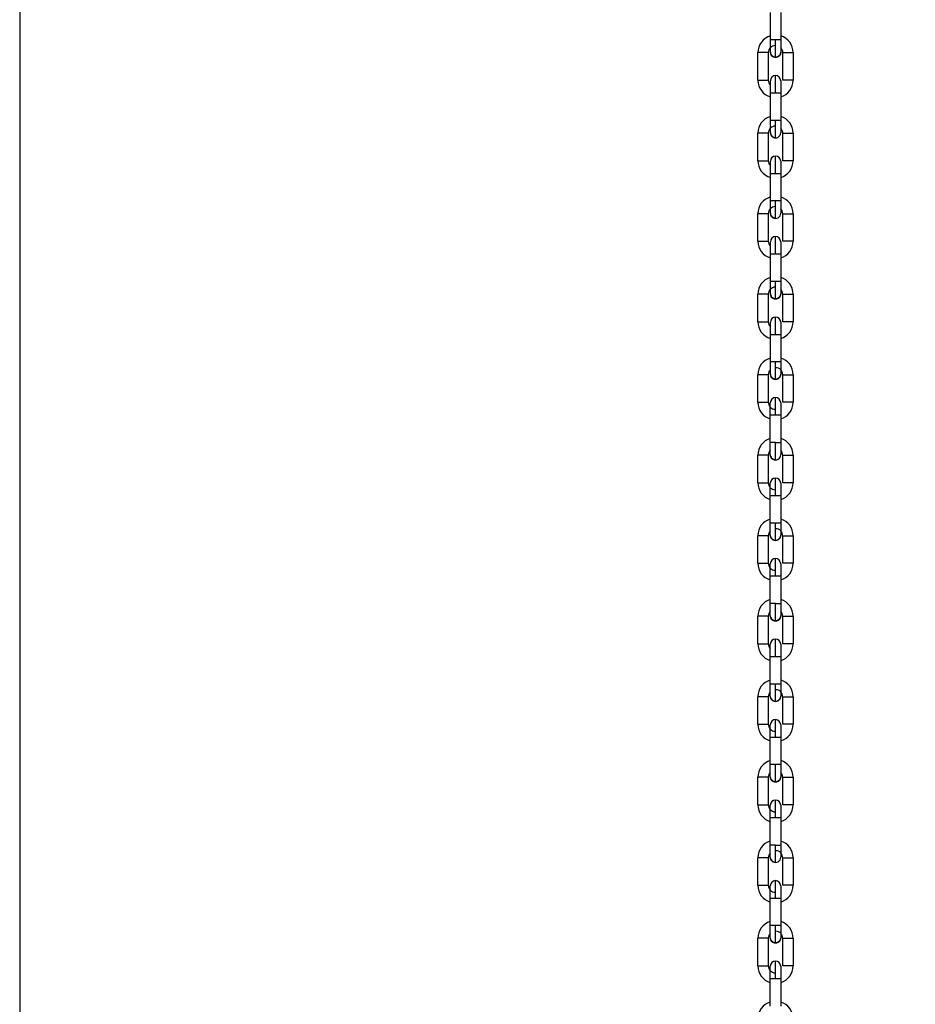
# Model space of a CAD drawing. Header units: inches. Extents: x 170 to 288, y 234 to 248.
# Tile 76 of 192: x 185.572 to 186.025, y 242.242 to 242.74. Entities that reach past the tile are written whole.
import ezdxf

# ---------------------------------------------------------------- set-up
doc = ezdxf.new("R2010")
doc.units = ezdxf.units.IN
doc.header["$LTSCALE"] = 0.25
doc.header["$MEASUREMENT"] = 0
doc.layers.add('ANNOTATIONS', color=1, linetype='Continuous')
doc.layers.add('SLIM E GUIDE MOTOR LH', color=7, linetype='Continuous')
doc.styles.add('ARIAL', font='arial.ttf', dxfattribs={"height": 0.09375})
doc.dimstyles.new('STANDARD$0', dxfattribs={"dimtxt": 0.09375, "dimasz": 0.09375, "dimexe": 0.03125, "dimexo": 0.046875, "dimgap": 0.09, "dimtad": 0, "dimtih": 1, "dimtoh": 1, "dimdec": 4, "dimzin": 0, "dimdsep": 46, "dimtxsty": 'ARIAL', "dimcen": 0.09, "dimadec": 0, "dimazin": 0, "dimtfac": 1, "dimtdec": 4, "dimtofl": 0, "dimtmove": 0, "dimatfit": 1, "dimfxl": 1, "dimtolj": 1, "dimtzin": 0, "dimarcsym": 0})

# ---------------------------------------------------------------- blocks, each defined once
blk = doc.blocks.new('*D11')
at = {"layer": 'ANNOTATIONS', "color": 0, "lineweight": -2, "transparency": 16777216}
for p, q in [((185.6191465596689, 244.1437778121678), (187.0176164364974, 244.1437778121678)), ((186.9863664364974, 244.0500278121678), (186.9863664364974, 242.3590412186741)), ((186.9863664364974, 240.2331944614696), (186.9863664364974, 241.9241810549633)), ((185.7089299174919, 240.1394444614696), (187.0176164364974, 240.1394444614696))]:
    blk.add_line(p, q, dxfattribs=at)
at = {"layer": 'ANNOTATIONS', "color": 0, "transparency": 16777216}
for points in [[(186.9707414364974, 244.0500278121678), (187.0019914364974, 244.0500278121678), (186.9863664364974, 244.1437778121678)], [(186.9707414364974, 240.2331944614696), (187.0019914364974, 240.2331944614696), (186.9863664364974, 240.1394444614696)]]:
    blk.add_solid(points, dxfattribs=at)
at = {"layer": 'defpoints', "color": 0, "transparency": 16777216}
for p in [(185.5722715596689, 244.1437778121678), (186.9863664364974, 244.1437778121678), (185.6620549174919, 240.1394444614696)]:
    blk.add_point(p, dxfattribs=at)
at = {"layer": 'ANNOTATIONS', "color": 0, "transparency": 16777216, "insert": (186.9863664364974, 242.1416111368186), "char_height": 0.09375, "attachment_point": 5, "style": 'ARIAL'}
blk.add_mtext('\\A1;OPENING \\PHEIGHT', dxfattribs=at)

msp = doc.modelspace()

# ---------------------------------------------------------------- linework, layer by layer
at = {"layer": 'SLIM E GUIDE MOTOR LH'}
for p, q in [((185.5722715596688, 243.6477778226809), (185.5722715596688, 242.2177778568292)), ((185.9515731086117, 242.7293196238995), (185.9515734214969, 242.7432304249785)), ((185.9568227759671, 242.7432302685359), (185.9568224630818, 242.7293195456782)), ((185.9552021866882, 242.7293196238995), (185.9515731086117, 242.7293196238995)), ((185.9452734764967, 242.7089889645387), (185.945273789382, 242.7228996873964)), ((185.9505231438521, 242.7228996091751), (185.9505228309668, 242.7089888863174)), ((185.9578719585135, 242.7089887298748), (185.9578721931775, 242.7228994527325)), ((185.9631215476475, 242.7228993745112), (185.9631212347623, 242.7089885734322)), ((185.9515723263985, 242.6886582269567), (185.9515725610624, 242.7025689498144)), ((185.9568219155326, 242.7025688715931), (185.9568216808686, 242.6886581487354)), ((185.955201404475, 242.6886582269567), (185.9515723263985, 242.6886582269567)), ((185.9452726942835, 242.668327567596), (185.9452729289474, 242.6822382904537)), ((185.9505222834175, 242.6822382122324), (185.9505220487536, 242.6683274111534)), ((185.957871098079, 242.6683273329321), (185.9578714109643, 242.6822380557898)), ((185.9631206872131, 242.6822379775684), (185.9631204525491, 242.6683271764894)), ((185.951571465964, 242.647996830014), (185.9515717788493, 242.6619075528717)), ((185.9515717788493, 242.6619075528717), (185.9552008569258, 242.6619075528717)), ((185.9568211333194, 242.6619074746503), (185.9568208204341, 242.6479966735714)), ((185.9541961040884, 242.647996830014), (185.951571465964, 242.647996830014)), ((185.945271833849, 242.6276661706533), (185.9452721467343, 242.641576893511)), ((185.9505215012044, 242.6415768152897), (185.9505211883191, 242.6276660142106)), ((185.9578702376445, 242.627665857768), (185.9578705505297, 242.641576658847)), ((185.9631199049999, 242.6415765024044), (185.9631195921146, 242.6276657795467)), ((185.9515706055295, 242.6073354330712), (185.9515709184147, 242.6212461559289)), ((185.9515709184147, 242.6212461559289), (185.9551999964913, 242.6212461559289)), ((185.9568202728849, 242.6212460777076), (185.9568199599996, 242.6073352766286)), ((185.9452709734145, 242.5870046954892), (185.9452712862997, 242.6009154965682)), ((185.9505206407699, 242.6009154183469), (185.9505203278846, 242.5870046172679)), ((185.9578694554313, 242.5870044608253), (185.9578696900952, 242.6009152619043)), ((185.9631190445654, 242.6009151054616), (185.9631188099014, 242.5870043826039)), ((185.9515698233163, 242.5666740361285), (185.9515700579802, 242.5805847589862)), ((185.9515700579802, 242.5805847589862), (185.9560506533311, 242.5805847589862)), ((185.9568194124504, 242.5805846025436), (185.9568191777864, 242.5666738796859)), ((185.9541944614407, 242.5666740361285), (185.9515698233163, 242.5666740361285)), ((185.9452701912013, 242.5463433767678), (185.9452704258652, 242.5602540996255)), ((185.9505197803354, 242.5602539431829), (185.9505195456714, 242.5463432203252)), ((185.9578685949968, 242.5463430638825), (185.957868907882, 242.5602537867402)), ((185.957868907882, 242.5602537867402), (185.9631182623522, 242.5602537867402)), ((185.9631182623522, 242.5602537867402), (185.9631179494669, 242.5463429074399)), ((185.9515689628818, 242.5260125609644), (185.9515692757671, 242.5399232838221)), ((185.9515692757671, 242.5399232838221), (185.9568186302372, 242.5399232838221)), ((185.9568186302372, 242.5399232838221), (185.9568183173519, 242.5260124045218)), ((185.9541936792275, 242.5260125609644), (185.9515689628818, 242.5260125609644)), ((185.9541936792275, 242.5260125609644), (185.9568183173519, 242.5260124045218)), ((185.9452693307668, 242.5056819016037), (185.945269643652, 242.5195926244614)), ((185.9505189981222, 242.5195926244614), (185.945269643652, 242.5195926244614)), ((185.9505189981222, 242.5195926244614), (185.9505186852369, 242.5056817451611)), ((185.9578678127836, 242.5056815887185), (185.9578680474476, 242.5195924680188)), ((185.9631174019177, 242.5195923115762), (185.9631170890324, 242.5056815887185)), ((185.9631170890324, 242.5056815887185), (185.9578678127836, 242.5056815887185)), ((185.9515681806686, 242.485351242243), (185.9515684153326, 242.4992619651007)), ((185.9515684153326, 242.4992619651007), (185.9551974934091, 242.4992619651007)), ((185.9568177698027, 242.4992618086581), (185.9568174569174, 242.4853510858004)), ((185.9568174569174, 242.4853510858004), (185.954192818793, 242.4853510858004)), ((185.9452685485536, 242.4650204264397), (185.9452687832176, 242.47893130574)), ((185.9505181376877, 242.4789311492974), (185.9505178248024, 242.4650204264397)), ((185.9578669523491, 242.465020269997), (185.9578672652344, 242.4789309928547)), ((185.9631165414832, 242.4789308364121), (185.9631163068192, 242.4650201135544)), ((185.9515677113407, 242.4625027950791), (185.9515677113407, 242.4647683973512)), ((185.9515673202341, 242.444689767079), (185.9515676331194, 242.4586004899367)), ((185.9515676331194, 242.4586004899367), (185.9566171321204, 242.4586004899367)), ((185.9568169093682, 242.458600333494), (185.9568166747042, 242.4446896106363)), ((185.9541919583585, 242.444689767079), (185.9515673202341, 242.444689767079)), ((185.9452676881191, 242.4243591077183), (185.9452680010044, 242.438269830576)), ((185.9505173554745, 242.4382696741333), (185.9505170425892, 242.4243589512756)), ((185.9578660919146, 242.424358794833), (185.9578664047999, 242.4382695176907)), ((185.96311575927, 242.4382695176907), (185.9631154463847, 242.424358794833)), ((185.9631154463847, 242.424358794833), (185.9578660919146, 242.424358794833)), ((185.9515664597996, 242.4040282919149), (185.9515667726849, 242.4179391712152)), ((185.9541914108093, 242.4179390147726), (185.956816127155, 242.4179390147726)), ((185.956816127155, 242.4179390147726), (185.9568158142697, 242.4040282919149)), ((185.9568158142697, 242.4040282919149), (185.9515664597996, 242.4040282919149)), ((185.9452668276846, 242.3836976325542), (185.9452671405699, 242.3976083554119)), ((185.95051649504, 242.3976083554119), (185.9505161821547, 242.3836976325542)), ((185.9578653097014, 242.3836974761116), (185.9578655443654, 242.3976081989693)), ((185.9631148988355, 242.3976080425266), (185.9631146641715, 242.3836973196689)), ((185.9452668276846, 242.3836976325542), (185.9505161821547, 242.3836976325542)), ((185.9515656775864, 242.3633669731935), (185.9515659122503, 242.3772776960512)), ((185.9515659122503, 242.3772776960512), (185.9560465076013, 242.3772776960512)), ((185.9568152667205, 242.3772775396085), (185.9568150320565, 242.3633668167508)), ((185.9541903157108, 242.3633669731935), (185.9515656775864, 242.3633669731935)), ((185.9452660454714, 242.3430363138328), (185.9452662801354, 242.3569470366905)), ((185.9505156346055, 242.3569468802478), (185.9505153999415, 242.3430361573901)), ((185.9578644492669, 242.3430360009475), (185.9578647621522, 242.3569467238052)), ((185.9578647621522, 242.3569467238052), (185.9631141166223, 242.3569467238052)), ((185.9631141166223, 242.3569467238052), (185.963113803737, 242.3430358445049)), ((185.9515648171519, 242.3227054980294), (185.9515651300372, 242.3366162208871)), ((185.9515651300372, 242.3366162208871), (185.9568144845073, 242.3366162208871)), ((185.9568144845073, 242.3366162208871), (185.956814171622, 242.3227053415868)), ((185.9541895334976, 242.3227054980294), (185.9515648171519, 242.3227054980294)), ((185.9541895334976, 242.3227054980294), (185.956814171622, 242.3227053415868)), ((185.9452651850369, 242.3023748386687), (185.9452654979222, 242.3162855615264)), ((185.9505148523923, 242.3162855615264), (185.9452654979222, 242.3162855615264)), ((185.9505148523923, 242.3162855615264), (185.950514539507, 242.3023746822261)), ((185.9578635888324, 242.3023745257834), (185.9578639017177, 242.3162854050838)), ((185.9631132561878, 242.3162852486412), (185.9631129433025, 242.3023745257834)), ((185.9631129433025, 242.3023745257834), (185.9578635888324, 242.3023745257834)), ((185.9515640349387, 242.282044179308), (185.9515642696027, 242.2959549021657)), ((185.9515642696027, 242.2959549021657), (185.9551933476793, 242.2959549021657)), ((185.9568136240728, 242.2959547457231), (185.9568133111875, 242.2820440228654)), ((185.9568133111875, 242.2820440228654), (185.9541886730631, 242.2820440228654)), ((185.9452644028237, 242.2617133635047), (185.9452646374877, 242.275624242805)), ((185.9505139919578, 242.2756240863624), (185.9505136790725, 242.2617133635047)), ((185.9578628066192, 242.261713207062), (185.9578630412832, 242.2756239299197)), ((185.9631123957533, 242.2756237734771), (185.9631121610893, 242.2617130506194)), ((185.9515631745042, 242.2413827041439), (185.9515634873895, 242.2552934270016)), ((185.9515634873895, 242.2552934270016), (185.9568127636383, 242.2552934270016)), ((185.9568127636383, 242.2552934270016), (185.9568125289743, 242.2413825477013))]:
    msp.add_line(p, q, dxfattribs=at)
at = {"layer": 'SLIM E GUIDE MOTOR LH', "flags": 128}
for points in [[(185.9515730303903, 242.7231515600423), (185.9515730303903, 242.7258929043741), (185.9515731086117, 242.7269592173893), (185.9515731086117, 242.7293196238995)], [(185.9541975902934, 242.7205268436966), (185.9541975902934, 242.7206958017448), (185.9541976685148, 242.7211961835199), (185.9541976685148, 242.7244347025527), (185.9541977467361, 242.7259547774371), (185.9541977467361, 242.7276042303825), (185.9541978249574, 242.7293196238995)], [(185.9568224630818, 242.7293195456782), (185.9560537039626, 242.7293195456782), (185.9552021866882, 242.7293196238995)], [(185.9568224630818, 242.7293195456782), (185.9568224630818, 242.726959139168), (185.9568223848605, 242.7258927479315), (185.9568223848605, 242.723151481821)], [(185.9505231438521, 242.7228996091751), (185.9503233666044, 242.7228996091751), (185.9497543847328, 242.7228996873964), (185.9478984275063, 242.7228996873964), (185.9468940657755, 242.7228997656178), (185.9454735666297, 242.7228997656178), (185.945273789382, 242.7228996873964)], [(185.9541975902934, 242.7205268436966), (185.9531932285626, 242.7207266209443), (185.9523417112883, 242.7212956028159), (185.9517728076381, 242.7221471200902), (185.9515730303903, 242.7231515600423)], [(185.9568223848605, 242.723151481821), (185.9566225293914, 242.7221470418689), (185.9560535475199, 242.7212955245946), (185.9552020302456, 242.7207266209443), (185.9541975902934, 242.7205268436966)], [(185.9578721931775, 242.7228994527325), (185.961501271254, 242.7228994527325), (185.9623527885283, 242.7228993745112), (185.9631215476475, 242.7228993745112)], [(185.9541972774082, 242.7025689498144), (185.9541972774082, 242.7042843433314), (185.9541973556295, 242.7059337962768), (185.9541973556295, 242.7087862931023), (185.9541974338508, 242.709879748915), (185.9541974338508, 242.7113614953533)], [(185.9452734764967, 242.7089889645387), (185.9489025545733, 242.7089889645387), (185.9497540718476, 242.7089888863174), (185.9505228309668, 242.7089888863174)], [(185.9515725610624, 242.7025689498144), (185.9515726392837, 242.7037723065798), (185.9515726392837, 242.7069303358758), (185.9515727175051, 242.707697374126)], [(185.9515727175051, 242.7076972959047), (185.9515727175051, 242.7087368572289)], [(185.9568219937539, 242.7049291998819), (185.9568219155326, 242.7037721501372), (185.9568219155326, 242.7025688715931)], [(185.9568220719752, 242.7087367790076), (185.9568220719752, 242.708267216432), (185.9568219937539, 242.7076972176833), (185.9568219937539, 242.7049290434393)], [(185.9631212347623, 242.7089885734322), (185.9629214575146, 242.7089886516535), (185.9615010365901, 242.7089886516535), (185.9604965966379, 242.7089887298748), (185.9578719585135, 242.7089887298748)], [(185.9515725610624, 242.7025689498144), (185.9517723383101, 242.7025690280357), (185.953192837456, 242.7025690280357), (185.9541972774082, 242.7025689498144)], [(185.9541972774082, 242.7025689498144), (185.9560531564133, 242.7025689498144), (185.9566221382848, 242.7025688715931), (185.9568219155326, 242.7025688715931)], [(185.9515721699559, 242.6824901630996), (185.9515721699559, 242.6835297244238), (185.9515722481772, 242.6842967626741), (185.9515722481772, 242.6874549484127), (185.9515723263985, 242.6886582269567)], [(185.9541968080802, 242.6798654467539), (185.9541968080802, 242.6824408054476), (185.9541968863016, 242.6837732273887), (185.9541968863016, 242.6852933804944), (185.9541969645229, 242.6869428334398), (185.9541969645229, 242.6886582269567)], [(185.9568216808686, 242.6886581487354), (185.9560529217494, 242.6886581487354), (185.955201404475, 242.6886582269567)], [(185.9568216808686, 242.6886581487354), (185.9568216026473, 242.68745479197), (185.9568216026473, 242.6852313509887), (185.956821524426, 242.6842966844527), (185.956821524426, 242.6824900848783)], [(185.9505222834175, 242.6822382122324), (185.9497535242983, 242.6822382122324), (185.9489020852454, 242.6822382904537), (185.9452729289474, 242.6822382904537)], [(185.9541968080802, 242.6798654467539), (185.9531923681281, 242.6800652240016), (185.9523408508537, 242.6806342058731), (185.9517719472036, 242.6814857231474), (185.9515721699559, 242.6824901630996)], [(185.9578714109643, 242.6822380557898), (185.9615004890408, 242.6822380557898), (185.9623520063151, 242.6822379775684), (185.9631206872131, 242.6822379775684)], [(185.9541964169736, 242.6619075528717), (185.954196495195, 242.6636229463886), (185.954196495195, 242.6667924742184), (185.9541965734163, 242.6681248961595), (185.9541965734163, 242.6707000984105)], [(185.9452726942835, 242.668327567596), (185.9478973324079, 242.668327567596), (185.9489017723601, 242.6683274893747), (185.9503221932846, 242.6683274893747), (185.9505220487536, 242.6683274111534)], [(185.9515717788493, 242.6619075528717), (185.9515717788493, 242.6642679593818), (185.9515718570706, 242.665334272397), (185.9515718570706, 242.6680754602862)], [(185.9568212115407, 242.6680753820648), (185.9568212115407, 242.6662687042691), (185.9568211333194, 242.6653340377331), (185.9568211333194, 242.6619072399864)], [(185.9631204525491, 242.6683271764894), (185.9629206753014, 242.6683271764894), (185.9623516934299, 242.6683272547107), (185.9604957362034, 242.6683272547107), (185.9594913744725, 242.6683273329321), (185.957871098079, 242.6683273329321)], [(185.9552008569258, 242.6619075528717), (185.9560523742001, 242.6619074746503), (185.9568211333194, 242.6619074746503)], [(185.9515713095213, 242.6418287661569), (185.9515713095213, 242.6419472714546), (185.9515713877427, 242.6422982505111), (185.9515713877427, 242.6456364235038), (185.951571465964, 242.6467934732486), (185.951571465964, 242.647996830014)], [(185.9541959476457, 242.6392040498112), (185.9541959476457, 242.6398733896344), (185.954196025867, 242.6406859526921), (185.954196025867, 242.6431118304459), (185.9541961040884, 242.6446319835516), (185.9541961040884, 242.647996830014)], [(185.9568208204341, 242.6479966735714), (185.9566210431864, 242.6479967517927), (185.9552005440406, 242.6479967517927), (185.9541961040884, 242.647996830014)], [(185.9568208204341, 242.6479966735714), (185.9568208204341, 242.6467933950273), (185.9568207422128, 242.6456363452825), (185.9568207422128, 242.6428681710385), (185.9568206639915, 242.6422981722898), (185.9568206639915, 242.6418286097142)], [(185.9505215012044, 242.6415768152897), (185.9497527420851, 242.6415768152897), (185.9489012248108, 242.641576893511), (185.9452721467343, 242.641576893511)], [(185.9541959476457, 242.6392040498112), (185.9531915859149, 242.6394038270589), (185.9523400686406, 242.6399728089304), (185.9517710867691, 242.6408243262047), (185.9515713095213, 242.6418287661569)], [(185.9578705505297, 242.641576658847), (185.9604951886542, 242.641576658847), (185.9614996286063, 242.6415765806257), (185.9629201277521, 242.6415765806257), (185.9631199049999, 242.6415765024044)], [(185.945271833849, 242.6276661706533), (185.9468921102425, 242.6276661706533), (185.9478965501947, 242.627666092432), (185.9503214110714, 242.627666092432), (185.9505211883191, 242.6276660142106)], [(185.9515709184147, 242.6212461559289), (185.9515709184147, 242.622449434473), (185.9515709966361, 242.6236064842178), (185.9515709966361, 242.6263745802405)], [(185.9515709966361, 242.6263745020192), (185.9515710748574, 242.6269445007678), (185.9515710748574, 242.6274140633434)], [(185.9541955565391, 242.6212461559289), (185.9541956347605, 242.6229614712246), (185.9541956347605, 242.62461092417), (185.9541957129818, 242.6261310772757), (185.9541957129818, 242.6285568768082), (185.9541957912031, 242.6293694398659), (185.9541957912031, 242.6300387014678)], [(185.9568204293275, 242.6274139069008), (185.9568204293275, 242.6272954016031), (185.9568203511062, 242.6269444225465)], [(185.9568203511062, 242.6269444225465), (185.9568203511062, 242.6236062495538)], [(185.9631195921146, 242.6276657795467), (185.9629198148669, 242.6276657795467), (185.9623508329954, 242.627665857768), (185.959490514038, 242.627665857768), (185.9586389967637, 242.6276659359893), (185.9580700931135, 242.627665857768), (185.9578702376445, 242.627665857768)], [(185.9551999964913, 242.6212461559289), (185.9560515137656, 242.6212460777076), (185.9568202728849, 242.6212460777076)], [(185.9568203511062, 242.6236064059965), (185.9568202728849, 242.6224493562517), (185.9568202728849, 242.6212460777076)], [(185.9515705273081, 242.6011673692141), (185.9515705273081, 242.6029739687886), (185.9515706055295, 242.6039086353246), (185.9515706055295, 242.6073354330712)], [(185.9541953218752, 242.6073353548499), (185.953190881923, 242.6073354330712), (185.9515706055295, 242.6073354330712)], [(185.9541951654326, 242.5985425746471), (185.9541951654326, 242.6011180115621), (185.9541952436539, 242.6024504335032), (185.9541952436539, 242.6056200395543), (185.9541953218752, 242.6073353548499)], [(185.9568199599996, 242.6073352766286), (185.9566201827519, 242.6073352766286), (185.9560512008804, 242.6073353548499), (185.9541953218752, 242.6073353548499)], [(185.9568199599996, 242.6073352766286), (185.9568199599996, 242.6049748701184), (185.9568198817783, 242.6039085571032), (185.9568198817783, 242.6011672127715)], [(185.9505206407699, 242.6009154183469), (185.9489003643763, 242.6009154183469), (185.9478960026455, 242.6009154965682), (185.9452712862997, 242.6009154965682)], [(185.9541951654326, 242.5985425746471), (185.9531907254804, 242.5987424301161), (185.9523392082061, 242.5993114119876), (185.9517703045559, 242.600162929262), (185.9515705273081, 242.6011672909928)], [(185.9568198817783, 242.6011672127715), (185.9566200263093, 242.6001627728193), (185.9560510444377, 242.5993113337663), (185.9551995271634, 242.5987423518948), (185.9541951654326, 242.5985425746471)], [(185.9578696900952, 242.6009152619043), (185.9594899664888, 242.6009152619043), (185.960494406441, 242.600915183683), (185.9629192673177, 242.600915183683), (185.9631190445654, 242.6009151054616)], [(185.9452709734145, 242.5870046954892), (185.9454708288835, 242.5870047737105), (185.9460397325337, 242.5870047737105), (185.946891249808, 242.5870046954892), (185.9497515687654, 242.5870046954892), (185.9503205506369, 242.5870046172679), (185.9505203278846, 242.5870046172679)], [(185.9515701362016, 242.58448714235), (185.9515702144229, 242.5849459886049), (185.9515702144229, 242.5867526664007)], [(185.954194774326, 242.5805847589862), (185.954194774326, 242.5823001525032), (185.9541948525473, 242.5839495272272), (185.9541948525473, 242.5868020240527), (185.9541949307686, 242.5878954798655), (185.9541949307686, 242.5893772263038)], [(185.956819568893, 242.5857130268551), (185.9568194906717, 242.5849459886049), (185.9568194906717, 242.5817879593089)], [(185.956819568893, 242.586752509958), (185.956819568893, 242.5857129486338)], [(185.9631188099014, 242.5870043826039), (185.9623500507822, 242.5870043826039), (185.9614985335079, 242.5870044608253), (185.9578694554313, 242.5870044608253)], [(185.9515700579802, 242.5805847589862), (185.9515701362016, 242.5817881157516), (185.9515701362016, 242.5840114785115), (185.9515702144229, 242.5849461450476)], [(185.9560506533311, 242.5805847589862), (185.9566196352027, 242.5805846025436), (185.9568194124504, 242.5805846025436)], [(185.9568194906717, 242.5817878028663), (185.9568194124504, 242.5805844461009)], [(185.9515696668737, 242.5605059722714), (185.9515696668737, 242.5615455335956), (185.951569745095, 242.5623125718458), (185.951569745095, 242.5654706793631), (185.9515698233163, 242.5666740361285)], [(185.9541943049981, 242.5578811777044), (185.9541943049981, 242.5593631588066), (185.9541943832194, 242.560456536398), (185.9541943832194, 242.5633091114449), (185.9541944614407, 242.5649586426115), (185.9541944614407, 242.5666740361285)], [(185.9568191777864, 242.5666738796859), (185.9551989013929, 242.5666738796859), (185.9541944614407, 242.5666740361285)], [(185.9568191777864, 242.5666738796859), (185.9568190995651, 242.5654705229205), (185.9568190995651, 242.5623124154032), (185.9568190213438, 242.561545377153), (185.9568190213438, 242.5605058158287)], [(185.9505197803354, 242.5602539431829), (185.9497510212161, 242.5602539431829), (185.9488995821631, 242.5602540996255), (185.9452704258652, 242.5602540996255)], [(185.9541943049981, 242.5578811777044), (185.9531898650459, 242.5580809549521), (185.9523384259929, 242.5586499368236), (185.9517694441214, 242.5595014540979), (185.9515696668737, 242.5605059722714)], [(185.9568190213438, 242.5605058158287), (185.9566192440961, 242.5595014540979), (185.9560502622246, 242.5586499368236), (185.9551987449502, 242.5580809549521), (185.9541943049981, 242.5578811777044)], [(185.9452701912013, 242.5463433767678), (185.9478948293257, 242.5463433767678), (185.9488992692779, 242.5463432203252), (185.9505195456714, 242.5463432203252)], [(185.9515692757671, 242.5399232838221), (185.9515692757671, 242.5422836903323), (185.9515693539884, 242.5433500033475), (185.9515693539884, 242.5460911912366)], [(185.9541939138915, 242.5399232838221), (185.9541939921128, 242.5416386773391), (185.9541939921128, 242.5432880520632), (185.9541940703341, 242.5448082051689), (185.9541940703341, 242.5480465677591), (185.9541941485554, 242.5485468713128), (185.9541941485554, 242.548715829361)], [(185.9568187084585, 242.5460911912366), (185.9568187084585, 242.5433500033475), (185.9568186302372, 242.5422835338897), (185.9568186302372, 242.5399232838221)], [(185.9631179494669, 242.5463429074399), (185.9629181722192, 242.5463429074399), (185.9623491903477, 242.5463430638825), (185.9578685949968, 242.5463430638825)], [(185.9515688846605, 242.5198444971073), (185.9515688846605, 242.5225858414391), (185.9515689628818, 242.5236521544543), (185.9515689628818, 242.5260125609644)], [(185.9541934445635, 242.5172198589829), (185.9541934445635, 242.5173888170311), (185.9541935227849, 242.5178891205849), (185.9541935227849, 242.5211276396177), (185.9541936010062, 242.5226477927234), (185.9541936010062, 242.5242971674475), (185.9541936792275, 242.5260125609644)], [(185.9568183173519, 242.5260124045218), (185.9568183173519, 242.524809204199), (185.9568182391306, 242.5236521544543), (185.9568182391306, 242.5203139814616), (185.9568181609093, 242.5199629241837), (185.9568181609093, 242.5198443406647)], [(185.9541934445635, 242.5172197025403), (185.9531890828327, 242.5174196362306), (185.9523375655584, 242.5179886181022), (185.9517686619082, 242.5188401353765), (185.9515688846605, 242.5198444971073)], [(185.9578680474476, 242.5195924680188), (185.9604927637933, 242.5195924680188), (185.9614971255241, 242.5195923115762), (185.9631174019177, 242.5195923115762)], [(185.9541931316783, 242.4992619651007), (185.9541931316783, 242.5009772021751), (185.9541932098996, 242.5026267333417), (185.9541932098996, 242.5054791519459), (185.9541932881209, 242.50657268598), (185.9541932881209, 242.5080545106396)], [(185.9452693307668, 242.5056819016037), (185.9497499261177, 242.5056819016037), (185.9503189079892, 242.5056817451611), (185.9505186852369, 242.5056817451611)], [(185.9515684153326, 242.4992619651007), (185.9515684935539, 242.5004651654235), (185.9515684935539, 242.5036232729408), (185.9515685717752, 242.504390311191), (185.9515685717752, 242.5054298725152)], [(185.956817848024, 242.5016220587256), (185.9568177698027, 242.5004650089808)], [(185.9568179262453, 242.5054297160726), (185.9568179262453, 242.5049602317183), (185.956817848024, 242.504390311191), (185.956817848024, 242.5016222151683)], [(185.9568179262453, 242.5049602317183), (185.956817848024, 242.5043901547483)], [(185.9551974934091, 242.4992619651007), (185.9560490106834, 242.4992618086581), (185.9568177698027, 242.4992618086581)], [(185.9568177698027, 242.5004651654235), (185.9568177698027, 242.4992618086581)], [(185.951568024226, 242.4791830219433), (185.951568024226, 242.4809897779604), (185.9515681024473, 242.481924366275), (185.9515681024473, 242.4841478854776), (185.9515681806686, 242.485351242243)], [(185.954192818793, 242.4853510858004), (185.9531883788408, 242.485351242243), (185.9515681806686, 242.485351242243)], [(185.9541926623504, 242.4765583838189), (185.9541926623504, 242.4791337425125), (185.9541927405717, 242.4804661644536), (185.9541927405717, 242.4819863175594), (185.954192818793, 242.4836358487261), (185.954192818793, 242.4853510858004)], [(185.9568174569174, 242.4853510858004), (185.9568174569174, 242.481924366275), (185.9568173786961, 242.4809896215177), (185.9568173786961, 242.4791830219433)], [(185.9505181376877, 242.4789311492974), (185.9488978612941, 242.4789311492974), (185.9478934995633, 242.47893130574), (185.9452687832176, 242.47893130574)], [(185.9541926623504, 242.4765583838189), (185.9531882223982, 242.4767581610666), (185.9523367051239, 242.4773271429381), (185.9517678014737, 242.4781786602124), (185.951568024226, 242.4791830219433)], [(185.9568173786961, 242.4791830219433), (185.956617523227, 242.4781785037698), (185.9560485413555, 242.4773271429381), (185.9551970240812, 242.4767581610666), (185.9541926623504, 242.4765583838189)], [(185.9578672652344, 242.4789309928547), (185.9623478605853, 242.4789309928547), (185.9629167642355, 242.4789308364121), (185.9631165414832, 242.4789308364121)], [(185.9541922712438, 242.4586004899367), (185.9541922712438, 242.4603158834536), (185.9541923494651, 242.4619652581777), (185.9541923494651, 242.4634854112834), (185.9541924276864, 242.4648178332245), (185.9541924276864, 242.4673930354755)], [(185.9452685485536, 242.4650204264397), (185.9454683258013, 242.4650205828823), (185.9460373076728, 242.4650205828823), (185.9468887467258, 242.4650204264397), (185.9505178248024, 242.4650204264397)], [(185.9515676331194, 242.4586004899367), (185.9515676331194, 242.462027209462), (185.9515677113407, 242.4629619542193)], [(185.9568170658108, 242.4647682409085), (185.9568170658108, 242.4629617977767), (185.9568169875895, 242.4620270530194), (185.9568169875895, 242.4598036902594), (185.9568169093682, 242.458600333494)], [(185.9631163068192, 242.4650201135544), (185.9623475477, 242.4650201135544), (185.9614960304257, 242.465020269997), (185.9578669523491, 242.465020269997)], [(185.9566171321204, 242.4586004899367), (185.9568169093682, 242.458600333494)], [(185.9515671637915, 242.4385217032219), (185.9515671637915, 242.4389911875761), (185.9515672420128, 242.4395612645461), (185.9515672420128, 242.4423293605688), (185.9515673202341, 242.4434864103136), (185.9515673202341, 242.444689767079)], [(185.9541918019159, 242.4358969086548), (185.9541918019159, 242.4373788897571), (185.9541918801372, 242.4384724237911), (185.9541918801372, 242.4398048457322), (185.9541919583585, 242.441324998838), (185.9541919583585, 242.444689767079)], [(185.9568166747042, 242.4446896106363), (185.9568166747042, 242.4434864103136), (185.9568165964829, 242.4423292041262), (185.9568165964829, 242.4403281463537), (185.9568165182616, 242.4395611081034), (185.9568165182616, 242.4385215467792)], [(185.9505173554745, 242.4382696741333), (185.9503175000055, 242.438269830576), (185.9452680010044, 242.438269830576)], [(185.9541918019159, 242.4358969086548), (185.9531873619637, 242.4360968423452), (185.9523359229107, 242.436665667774), (185.9517669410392, 242.4375171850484), (185.9515671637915, 242.4385217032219)], [(185.9568165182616, 242.4385215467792), (185.9566167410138, 242.4375171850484), (185.9560477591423, 242.436665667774), (185.955196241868, 242.4360966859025), (185.9541918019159, 242.4358969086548)], [(185.9578664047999, 242.4382695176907), (185.9580661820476, 242.4382696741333), (185.9586351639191, 242.4382696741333), (185.9594866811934, 242.4382695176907), (185.96311575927, 242.4382695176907)], [(185.9541914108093, 242.4179390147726), (185.9541914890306, 242.4196544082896), (185.9541914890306, 242.4213039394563), (185.9541915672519, 242.4228239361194), (185.9541915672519, 242.4252498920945), (185.9541916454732, 242.4260622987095), (185.9541916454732, 242.4267315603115)], [(185.9452676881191, 242.4243591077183), (185.9488967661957, 242.4243591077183), (185.94974828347, 242.4243589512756), (185.9505170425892, 242.4243589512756)], [(185.9515667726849, 242.4179391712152), (185.9515667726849, 242.419142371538), (185.9515668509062, 242.4202994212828), (185.9515668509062, 242.4236374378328), (185.9515669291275, 242.4239884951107), (185.9515669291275, 242.4241069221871)], [(185.9568162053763, 242.4241069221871), (185.9568162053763, 242.4213655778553), (185.956816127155, 242.4202992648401), (185.956816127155, 242.41793885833)], [(185.9515667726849, 242.4179391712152), (185.9531870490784, 242.4179391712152), (185.9541914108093, 242.4179390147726)], [(185.9515663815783, 242.3978602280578), (185.9515663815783, 242.4006015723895), (185.9515664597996, 242.4016678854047), (185.9515664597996, 242.4040282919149)], [(185.9541909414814, 242.3952355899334), (185.9541910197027, 242.3954045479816), (185.9541910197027, 242.3978109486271), (185.954191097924, 242.3991433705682), (185.954191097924, 242.402312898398), (185.9541911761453, 242.4040282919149)], [(185.9568158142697, 242.4040282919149), (185.9568158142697, 242.4016678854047), (185.9568157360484, 242.4006014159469), (185.9568157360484, 242.3978602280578)], [(185.95051649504, 242.3976083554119), (185.9478917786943, 242.3976083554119), (185.9468874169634, 242.3976085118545), (185.9454669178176, 242.3976085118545), (185.9452671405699, 242.3976083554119)], [(185.9541909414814, 242.3952355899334), (185.9531865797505, 242.3954353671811), (185.9523350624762, 242.3960043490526), (185.951766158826, 242.3968558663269), (185.9515663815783, 242.3978602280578)], [(185.9568157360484, 242.3978602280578), (185.9566158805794, 242.3968557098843), (185.9560468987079, 242.39600419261), (185.9551953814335, 242.3954353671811), (185.9541909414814, 242.3952355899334)], [(185.9578655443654, 242.3976081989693), (185.9614946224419, 242.3976081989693), (185.9623461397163, 242.3976080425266), (185.9631148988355, 242.3976080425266)], [(185.9515659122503, 242.3772776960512), (185.9515659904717, 242.3784810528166), (185.9515659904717, 242.3807044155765), (185.951566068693, 242.3816390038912), (185.951566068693, 242.3834456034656)], [(185.9541906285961, 242.3772776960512), (185.9541906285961, 242.3789930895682), (185.9541907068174, 242.3806424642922), (185.9541907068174, 242.383495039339), (185.9541907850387, 242.3845884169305), (185.9541907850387, 242.3860702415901)], [(185.9568153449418, 242.3816388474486), (185.9568153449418, 242.3784807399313), (185.9568152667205, 242.3772773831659)], [(185.9568154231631, 242.383445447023), (185.9568154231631, 242.3824060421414), (185.9568153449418, 242.3816390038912)], [(185.9631146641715, 242.3836973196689), (185.961494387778, 242.3836973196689), (185.9604899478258, 242.3836974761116), (185.9578653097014, 242.3836974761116)], [(185.9560465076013, 242.3772776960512), (185.9566154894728, 242.3772775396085), (185.9568152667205, 242.3772775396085)], [(185.9515655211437, 242.3571989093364), (185.9515655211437, 242.3582384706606), (185.9515655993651, 242.3590055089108), (185.9515655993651, 242.3621636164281), (185.9515656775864, 242.3633669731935)], [(185.9541901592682, 242.3545741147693), (185.9541901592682, 242.3560560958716), (185.9541902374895, 242.357149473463), (185.9541902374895, 242.3600020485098), (185.9541903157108, 242.3616515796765), (185.9541903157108, 242.3633669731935)], [(185.9568150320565, 242.3633668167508), (185.955194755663, 242.3633668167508), (185.9541903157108, 242.3633669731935)], [(185.9568150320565, 242.3633668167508), (185.9568149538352, 242.3621634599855), (185.9568149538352, 242.3599400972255), (185.9568148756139, 242.3590053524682), (185.9568148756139, 242.3571987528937)], [(185.9505156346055, 242.3569468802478), (185.9497468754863, 242.3569468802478), (185.9488954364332, 242.3569470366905), (185.9452662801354, 242.3569470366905)], [(185.9541901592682, 242.3545741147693), (185.953185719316, 242.3547738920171), (185.952334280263, 242.3553428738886), (185.9517652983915, 242.3561943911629), (185.9515655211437, 242.3571989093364)], [(185.9568148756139, 242.3571987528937), (185.9566150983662, 242.3561943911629), (185.9560461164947, 242.3553428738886), (185.9551945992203, 242.3547738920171), (185.9541901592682, 242.3545741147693)], [(185.9452660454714, 242.3430363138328), (185.9478906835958, 242.3430363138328), (185.948895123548, 242.3430361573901), (185.9505153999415, 242.3430361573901)], [(185.9515651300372, 242.3389764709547), (185.9515652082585, 242.3400427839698), (185.9515652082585, 242.3427841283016)], [(185.9541897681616, 242.3366162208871), (185.9541898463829, 242.3383316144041), (185.9541898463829, 242.3415011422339), (185.9541899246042, 242.342833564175), (185.9541899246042, 242.345408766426)], [(185.9568145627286, 242.3427841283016), (185.9568145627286, 242.3400427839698)], [(185.963113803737, 242.3430358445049), (185.9629140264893, 242.3430358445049), (185.9623450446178, 242.3430360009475), (185.9578644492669, 242.3430360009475)], [(185.9515651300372, 242.3366162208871), (185.9515651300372, 242.3389766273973)], [(185.9568145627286, 242.3400429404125), (185.9568144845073, 242.3389764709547)], [(185.9568144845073, 242.338976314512), (185.9568144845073, 242.3366159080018)], [(185.9515647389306, 242.3165374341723), (185.9515647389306, 242.3192787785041), (185.9515648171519, 242.3203450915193), (185.9515648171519, 242.3227054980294)], [(185.9541892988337, 242.3139127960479), (185.9541892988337, 242.3145820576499), (185.954189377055, 242.3153946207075), (185.954189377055, 242.3178205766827), (185.9541894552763, 242.3193407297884), (185.9541894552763, 242.3209901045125), (185.9541895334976, 242.3227054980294)], [(185.956814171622, 242.3227053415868), (185.956814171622, 242.321502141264), (185.9568140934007, 242.3203450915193), (185.9568140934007, 242.3175768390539), (185.9568140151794, 242.3170069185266), (185.9568140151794, 242.3165372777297)], [(185.9541892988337, 242.3139127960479), (185.9531849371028, 242.3141125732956), (185.9523334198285, 242.3146815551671), (185.951764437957, 242.3155330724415), (185.9515647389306, 242.3165374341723)], [(185.9578639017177, 242.3162854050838), (185.9604886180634, 242.3162854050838), (185.9614929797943, 242.3162852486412), (185.9631132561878, 242.3162852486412)], [(185.9452651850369, 242.3023748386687), (185.9503147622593, 242.3023748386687), (185.950514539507, 242.3023746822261)], [(185.951564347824, 242.3010832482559), (185.9515644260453, 242.3016533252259), (185.9515644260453, 242.3021228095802)], [(185.9541889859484, 242.2959549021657), (185.9541889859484, 242.2993196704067), (185.9541890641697, 242.3008398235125), (185.9541890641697, 242.303265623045), (185.954189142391, 242.3040781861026), (185.954189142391, 242.3047474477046)], [(185.9568137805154, 242.3021226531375), (185.9568137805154, 242.3020040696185), (185.9568137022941, 242.3016531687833), (185.9568137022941, 242.2983151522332), (185.9568136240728, 242.2971581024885), (185.9568136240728, 242.2959547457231)], [(185.9515642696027, 242.2959549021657), (185.9515642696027, 242.2971581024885), (185.951564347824, 242.2983151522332)], [(185.951564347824, 242.2983149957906), (185.951564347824, 242.3010832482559), (185.9515644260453, 242.3016531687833)], [(185.9551933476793, 242.2959549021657), (185.9560448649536, 242.2959547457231), (185.9568136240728, 242.2959547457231)], [(185.9515638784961, 242.2758759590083), (185.9515638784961, 242.2776827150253), (185.9515639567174, 242.27861730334), (185.9515639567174, 242.2808408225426), (185.9515640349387, 242.282044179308)], [(185.9541886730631, 242.2820440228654), (185.9531842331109, 242.282044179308), (185.9515640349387, 242.282044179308)], [(185.9541885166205, 242.2732513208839), (185.9541885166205, 242.2758266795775), (185.9541885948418, 242.2771591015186), (185.9541885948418, 242.2803287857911), (185.9541886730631, 242.2820440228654)], [(185.9568133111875, 242.2820440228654), (185.9568133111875, 242.2796836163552), (185.9568132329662, 242.27861730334), (185.9568132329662, 242.2758759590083)], [(185.9505139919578, 242.2756240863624), (185.9488937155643, 242.2756240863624), (185.9478893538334, 242.275624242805), (185.9452646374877, 242.275624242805)], [(185.9541885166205, 242.2732513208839), (185.9531840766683, 242.2734510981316), (185.952332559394, 242.2740200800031), (185.9517636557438, 242.2748715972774), (185.9515638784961, 242.2758759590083)], [(185.9568132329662, 242.2758759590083), (185.9566133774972, 242.2748714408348), (185.9560443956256, 242.2740200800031), (185.9551928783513, 242.2734510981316), (185.9541885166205, 242.2732513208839)], [(185.9578630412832, 242.2756239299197), (185.9629126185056, 242.2756239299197), (185.9631123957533, 242.2756237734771)], [(185.9541881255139, 242.2552934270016), (185.9541881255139, 242.2570088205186), (185.9541882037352, 242.2586581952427), (185.9541882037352, 242.2601783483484), (185.9541882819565, 242.2615107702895), (185.9541882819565, 242.2640859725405)], [(185.9452644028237, 242.2617133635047), (185.9454641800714, 242.2617135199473), (185.9460330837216, 242.2617135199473), (185.9468846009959, 242.2617133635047), (185.9505136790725, 242.2617133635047)], [(185.9515634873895, 242.255293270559), (185.9515634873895, 242.2587199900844), (185.9515635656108, 242.2596547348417), (185.9515635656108, 242.2614613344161)], [(185.9568129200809, 242.2614611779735), (185.9568129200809, 242.259654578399), (185.9568128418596, 242.2587199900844), (185.9568128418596, 242.2564964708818), (185.9568127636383, 242.2552931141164)], [(185.9568129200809, 242.2596547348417), (185.9568128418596, 242.2587199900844)], [(185.9631121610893, 242.2617130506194), (185.9623434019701, 242.2617130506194), (185.9614918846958, 242.261713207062), (185.9578628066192, 242.261713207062)], [(185.9568128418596, 242.2564966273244), (185.9568127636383, 242.2552934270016)]]:
    msp.add_lwpolyline(points, dxfattribs=at)
at = {"layer": 'SLIM E GUIDE MOTOR LH'}
for centre, radius, start, end in [((185.954066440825, 242.7228994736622), 0.00879265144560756, 106.4727034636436, 179.9985925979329), ((185.9543289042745, 242.7228995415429), 0.00879265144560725, 359.9988299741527, 73.52471910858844), ((185.9540664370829, 242.7228995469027), 0.003543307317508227, 89.99882997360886, 179.9988299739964), ((185.9543289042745, 242.7228995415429), 0.003543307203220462, 359.9988299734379, 45.2739186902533), ((185.954197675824, 242.7231515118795), 0.002624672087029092, 179.9988299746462, 359.9988364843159), ((185.9541973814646, 242.7087368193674), 0.002624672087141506, 359.9798543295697, 179.9798341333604), ((185.9540661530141, 242.7089887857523), 0.008792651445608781, 179.9988299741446, 253.5247190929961), ((185.9540661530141, 242.7089887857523), 0.003543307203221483, 179.9988299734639, 225.2739186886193), ((185.9543286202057, 242.7089887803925), 0.008792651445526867, 286.4729408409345, 359.9988299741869), ((185.9540655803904, 242.6822380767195), 0.00879265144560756, 106.4727034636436, 179.9985925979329), ((185.9543280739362, 242.6822381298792), 0.008792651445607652, 359.9988299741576, 73.52471910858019), ((185.9540656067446, 242.6822381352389), 0.003543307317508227, 89.99882997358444, 179.9988299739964), ((185.9541968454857, 242.6824901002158), 0.002624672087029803, 179.9988299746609, 359.9994094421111), ((185.9543280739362, 242.6822381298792), 0.003543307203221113, 359.9988299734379, 45.27391868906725), ((185.9541965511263, 242.6680754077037), 0.002624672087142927, 359.9798543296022, 179.9798341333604), ((185.9540653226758, 242.6683273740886), 0.008792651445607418, 179.9988299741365, 253.5247190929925), ((185.9540653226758, 242.6683273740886), 0.00354330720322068, 179.9988299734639, 225.2740715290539), ((185.9543277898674, 242.6683273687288), 0.00879265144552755, 286.4729408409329, 359.998829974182), ((185.9540647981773, 242.6415766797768), 0.00879265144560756, 106.4727034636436, 179.9985925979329), ((185.9543272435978, 242.6415767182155), 0.008792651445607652, 359.9988299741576, 73.52471910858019), ((185.9540647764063, 242.6415767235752), 0.003543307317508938, 89.99882997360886, 179.9988299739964), ((185.9541960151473, 242.641828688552), 0.002624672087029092, 179.9988299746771, 359.9994094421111), ((185.9543272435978, 242.6415767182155), 0.003543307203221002, 359.9988299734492, 45.27391869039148), ((185.9540644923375, 242.6276659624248), 0.0087926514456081, 179.9988299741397, 253.5247190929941), ((185.9540644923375, 242.6276659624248), 0.003543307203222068, 179.9988299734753, 225.2739186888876), ((185.954195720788, 242.6274139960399), 0.002624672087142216, 359.979854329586, 179.9798341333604), ((185.9543269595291, 242.6276659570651), 0.00879265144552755, 286.4729408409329, 359.998829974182), ((185.9540639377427, 242.600915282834), 0.00879265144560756, 106.4727034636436, 179.9985925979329), ((185.9543264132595, 242.6009153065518), 0.008792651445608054, 359.9988299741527, 73.52471910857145), ((185.954063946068, 242.6009153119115), 0.003543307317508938, 89.99882997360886, 179.9988299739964), ((185.954195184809, 242.6011672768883), 0.002624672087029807, 179.9988299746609, 359.9988364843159), ((185.9543264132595, 242.6009153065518), 0.003543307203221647, 359.9988299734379, 45.27391868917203), ((185.9540636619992, 242.5870045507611), 0.00879265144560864, 179.9988299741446, 253.5247191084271), ((185.9540636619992, 242.5870045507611), 0.003543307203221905, 179.9988299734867, 225.2739186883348), ((185.9541948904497, 242.5867525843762), 0.002624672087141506, 359.979854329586, 179.9798341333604), ((185.9543261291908, 242.5870045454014), 0.008792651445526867, 286.4729408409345, 359.9988299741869), ((185.9540630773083, 242.5602538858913), 0.00879265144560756, 106.4727034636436, 179.9985925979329), ((185.9543255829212, 242.560253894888), 0.008792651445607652, 359.9988299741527, 73.52471910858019), ((185.9540631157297, 242.5602539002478), 0.003543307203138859, 134.7237412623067, 179.998829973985), ((185.9543255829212, 242.560253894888), 0.003543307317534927, 359.9988299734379, 89.99882997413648), ((185.9541943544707, 242.5605058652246), 0.002624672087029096, 179.9988299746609, 359.9988364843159), ((185.9540628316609, 242.5463431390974), 0.008792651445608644, 179.9988299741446, 253.5247191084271), ((185.9540628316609, 242.5463431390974), 0.003543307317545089, 179.9988299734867, 269.9988299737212), ((185.9541940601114, 242.5460911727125), 0.002624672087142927, 359.9798543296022, 179.9798341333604), ((185.9543252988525, 242.5463431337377), 0.008792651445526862, 286.4729408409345, 359.9988299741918), ((185.9540622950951, 242.5195924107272), 0.00879265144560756, 106.4727034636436, 179.9985925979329), ((185.9543247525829, 242.5195924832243), 0.008792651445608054, 359.9988299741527, 73.52471910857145), ((185.9540622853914, 242.5195924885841), 0.003543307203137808, 134.7237412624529, 179.9988299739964), ((185.9543247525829, 242.5195924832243), 0.003543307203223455, 359.9988299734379, 45.27422751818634), ((185.9541935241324, 242.5198444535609), 0.002624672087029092, 179.9988299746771, 359.9994094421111), ((185.9541932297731, 242.5054297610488), 0.002624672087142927, 359.979854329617, 179.9798341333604), ((185.9540620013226, 242.5056817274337), 0.008792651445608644, 179.9988299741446, 253.5247191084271), ((185.9540620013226, 242.5056817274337), 0.003543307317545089, 179.9988299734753, 269.9988299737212), ((185.9543244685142, 242.5056817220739), 0.008792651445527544, 286.4729408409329, 359.9988299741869), ((185.9540614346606, 242.4789310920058), 0.00879265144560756, 106.4727034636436, 179.9985925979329), ((185.9543239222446, 242.4789310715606), 0.008792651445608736, 359.9988299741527, 73.52471910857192), ((185.9540614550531, 242.4789310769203), 0.003543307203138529, 134.7237412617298, 179.9988299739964), ((185.9543239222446, 242.4789310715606), 0.003543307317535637, 359.9988299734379, 89.99882997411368), ((185.9541926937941, 242.4791830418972), 0.002624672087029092, 179.9988299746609, 359.9988364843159), ((185.9541923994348, 242.4647683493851), 0.002624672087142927, 359.9798543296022, 179.9798341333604), ((185.9540611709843, 242.4650203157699), 0.008792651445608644, 179.9988299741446, 253.5247191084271), ((185.9540611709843, 242.4650203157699), 0.003543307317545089, 179.9988299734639, 269.9988299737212), ((185.9543236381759, 242.4650203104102), 0.008792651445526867, 286.4729408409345, 359.9988299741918), ((185.9540606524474, 242.4382696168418), 0.00879265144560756, 106.4727034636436, 179.9985925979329), ((185.9543230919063, 242.4382696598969), 0.00879265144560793, 359.9988299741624, 73.52471910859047), ((185.9555103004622, 242.5450850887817), 0.1004039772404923, 269.2476631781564, 270.7455067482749), ((185.9540606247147, 242.4382696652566), 0.003543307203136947, 134.724008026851, 179.9988299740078), ((185.9541918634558, 242.4385216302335), 0.002624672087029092, 179.9988299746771, 359.9988364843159), ((185.9543230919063, 242.4382696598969), 0.003543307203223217, 359.9988299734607, 45.27433443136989), ((185.9541915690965, 242.4241069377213), 0.002624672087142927, 359.9798543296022, 179.9798341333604), ((185.954060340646, 242.4243589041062), 0.008792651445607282, 179.9988299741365, 253.5247191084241), ((185.954060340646, 242.4243589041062), 0.003543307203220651, 179.9988299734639, 225.2737645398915), ((185.9543228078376, 242.4243588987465), 0.008792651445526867, 286.4729408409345, 359.9988299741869), ((185.9540597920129, 242.3976081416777), 0.00879265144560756, 106.4727034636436, 179.9985925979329), ((185.954322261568, 242.3976082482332), 0.008792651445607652, 359.9988299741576, 73.52471910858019), ((185.9540597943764, 242.3976082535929), 0.003543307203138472, 134.7237412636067, 179.9988299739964), ((185.9541910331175, 242.3978602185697), 0.002624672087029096, 179.9988299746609, 359.9988364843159), ((185.954322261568, 242.3976082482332), 0.003543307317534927, 359.9988299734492, 89.99882997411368), ((185.9540595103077, 242.3836974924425), 0.008792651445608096, 179.9988299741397, 253.5247190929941), ((185.9540595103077, 242.3836974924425), 0.003543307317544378, 179.9988299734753, 269.9988299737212), ((185.9541907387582, 242.3834455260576), 0.002624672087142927, 359.979854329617, 179.9798341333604), ((185.9543219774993, 242.3836974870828), 0.00879265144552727, 286.4729408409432, 359.998829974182), ((185.9540589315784, 242.3569468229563), 0.00879265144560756, 106.4727034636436, 179.9985925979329), ((185.9543214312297, 242.3569468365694), 0.00879265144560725, 359.9988299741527, 73.52471910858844), ((185.9540589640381, 242.3569468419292), 0.003543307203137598, 134.723741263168, 179.9988299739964), ((185.9541902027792, 242.357198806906), 0.002624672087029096, 179.9988299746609, 359.9988364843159), ((185.9543214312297, 242.3569468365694), 0.00354330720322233, 359.9988299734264, 45.27410925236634), ((185.9540586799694, 242.3430360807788), 0.008792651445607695, 179.9988299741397, 253.5247190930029), ((185.9540586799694, 242.3430360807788), 0.003543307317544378, 179.9988299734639, 269.9988299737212), ((185.9541899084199, 242.3427841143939), 0.002624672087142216, 359.979854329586, 179.9798341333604), ((185.954321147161, 242.3430360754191), 0.00879265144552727, 286.4729408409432, 359.9988299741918), ((185.9540581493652, 242.3162853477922), 0.00879265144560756, 106.4727034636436, 179.9985925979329), ((185.9543206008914, 242.3162854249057), 0.00879265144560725, 359.9988299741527, 73.52471910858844), ((185.9540581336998, 242.3162854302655), 0.003543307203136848, 134.7237412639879, 179.998829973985), ((185.9543206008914, 242.3162854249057), 0.003543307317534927, 359.9988299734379, 89.99882997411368), ((185.9541893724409, 242.3165373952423), 0.002624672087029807, 179.9988299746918, 359.9994094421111), ((185.9540578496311, 242.3023746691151), 0.008792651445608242, 179.9988299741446, 253.5247191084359), ((185.9540578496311, 242.3023746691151), 0.003543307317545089, 179.9988299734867, 269.9988299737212), ((185.9541890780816, 242.3021227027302), 0.002624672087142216, 359.979854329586, 179.9798341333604), ((185.9543203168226, 242.3023746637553), 0.008792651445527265, 286.4729408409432, 359.9988299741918), ((185.9540572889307, 242.2756240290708), 0.00879265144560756, 106.4727034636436, 179.9985925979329), ((185.9543197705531, 242.275624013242), 0.00879265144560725, 359.9988299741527, 73.52471910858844), ((185.9540573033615, 242.2756240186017), 0.003543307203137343, 134.7237412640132, 179.9988299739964), ((185.9543197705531, 242.275624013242), 0.003543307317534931, 359.9988299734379, 89.99882997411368), ((185.9541885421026, 242.2758759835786), 0.002624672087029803, 179.9988299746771, 359.9988364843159), ((185.9541882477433, 242.2614612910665), 0.002624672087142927, 359.9798543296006, 179.9798341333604), ((185.9540570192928, 242.2617132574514), 0.008792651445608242, 179.9988299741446, 253.5247191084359), ((185.9540570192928, 242.2617132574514), 0.003543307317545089, 179.9988299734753, 269.9988299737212), ((185.9543194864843, 242.2617132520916), 0.008792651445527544, 286.4729408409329, 359.9988299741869), ((185.9540565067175, 242.2349625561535), 0.00879265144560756, 106.4727034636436, 179.9985925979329), ((185.9543189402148, 242.2349626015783), 0.00879265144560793, 359.9988299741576, 73.52471910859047)]:
    msp.add_arc(centre, radius, start, end, dxfattribs=at)

# ---------------------------------------------------------------- dimensions: what is measured, and where the dimension line sits
at = {"layer": 'ANNOTATIONS'}
dim = msp.add_linear_dim(base=(186.9863664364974, 244.1437778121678), p1=(185.6620549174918, 240.1394444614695), p2=(185.5722715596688, 244.1437778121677), angle=90, text='OPENING \\PHEIGHT', dimstyle='STANDARD$0', dxfattribs=at)
dim.commit()
dim.dimension.update_dxf_attribs({"geometry": '*D11', "text_midpoint": (186.9863664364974, 242.1416111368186)})

doc.saveas('drawing.dxf')
